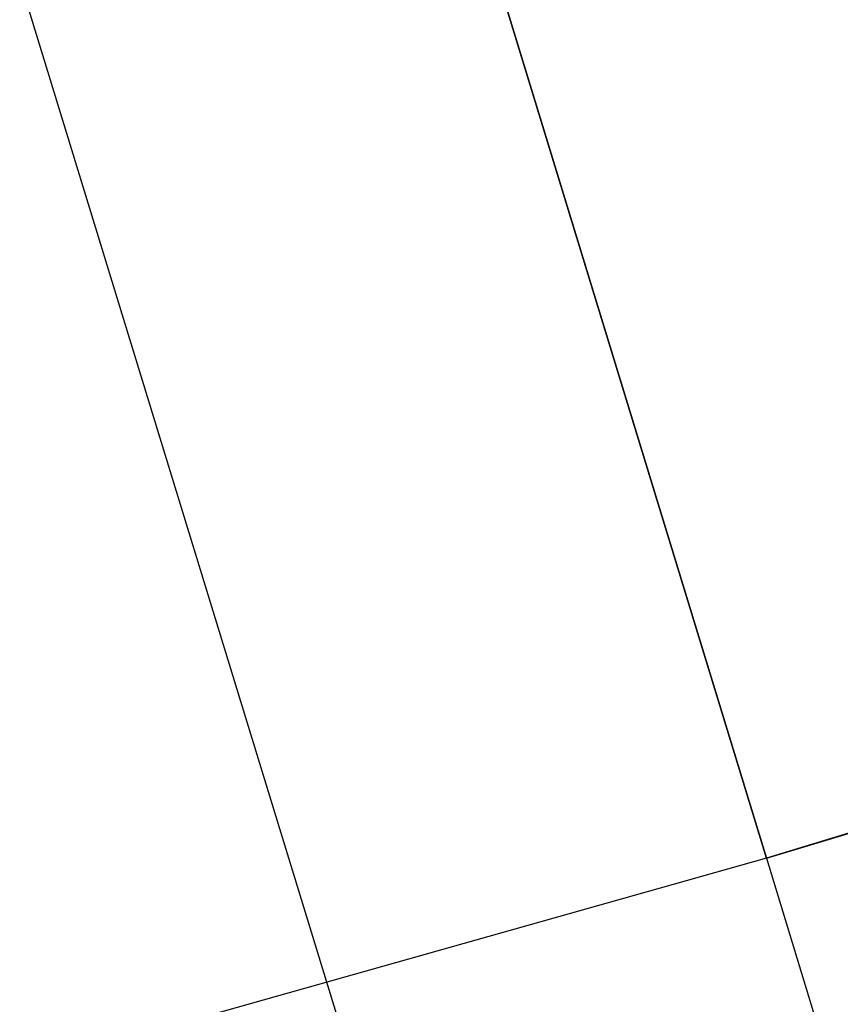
# Model space of a CAD drawing. Header units: millimetres. Extents: x -25 to 235, y -115 to 136.
# Tile 168 of 256: x 2.61234 to 2.61962, y 106.42753 to 106.43627. Entities that reach past the tile are written whole.
import ezdxf

# ---------------------------------------------------------------- set-up
doc = ezdxf.new("R2010")
doc.units = ezdxf.units.MM
doc.header["$LTSCALE"] = 81.481481
for name, color, linetype in [('205', 7, 'CONTINUOUS'), ('206', 7, 'CONTINUOUS'), ('207', 7, 'CONTINUOUS'), ('214', 7, 'CONTINUOUS'), ('223', 7, 'CONTINUOUS'), ('225', 7, 'CONTINUOUS'), ('242', 7, 'CONTINUOUS'), ('246', 7, 'CONTINUOUS'), ('64', 7, 'CONTINUOUS')]:
    doc.layers.add(name, color=color, linetype=linetype)

msp = doc.modelspace()

# ---------------------------------------------------------------- linework, layer by layer
at = {"layer": '205', "linetype": 'CONTINUOUS'}
for points in [[(2.6187339, 106.4157503, 6.9067798), (3.1055615, 106.5663741, 6.750494), (3.076305, 106.6619924, 6.7515902), (2.6187339, 106.4157503, 6.9067798)], [(2.0489159, 106.2433636, 6.7470882), (2.6187339, 106.4157503, 6.9067798), (2.5894466, 106.5113591, 6.907887), (2.0489159, 106.2433636, 6.7470882)]]:
    msp.add_3dface(points, dxfattribs=at)
at = {"layer": '206', "linetype": 'CONTINUOUS'}
msp.add_3dface([(2.6189654, 106.4288246, 5.671), (2.5930086, 106.4215026, 5.6059481), (2.5897294, 106.5244512, 5.6719074), (2.6189654, 106.4288246, 5.671)], dxfattribs=at)
at = {"layer": '207', "linetype": 'CONTINUOUS'}
msp.add_3dface([(2.6189654, 106.4288246, 5.671), (2.5897294, 106.5244512, 5.6719074), (2.5910412, 106.5201607, 6.1464851), (2.6189654, 106.4288246, 5.671)], dxfattribs=at)
at = {"layer": '214', "linetype": 'CONTINUOUS'}
msp.add_3dface([(2.7247265, 106.4303702, 8.3043493), (2.3109594, 106.3042854, 8.2743233), (2.2817635, 106.3999192, 8.2756599), (2.7247265, 106.4303702, 8.3043493)], dxfattribs=at)
at = {"layer": '223', "linetype": 'CONTINUOUS'}
for points in [[(2.4987897, 106.5233191, -0.5330091), (2.5280475, 106.427695, -0.5328985), (2.7700451, 106.6063776, -0.3629644), (2.4987897, 106.5233191, -0.5330091)], [(2.5280475, 106.427695, -0.5328985), (2.7992915, 106.51075, -0.3629048), (2.7700451, 106.6063776, -0.3629644), (2.5280475, 106.427695, -0.5328985)]]:
    msp.add_3dface(points, dxfattribs=at)
at = {"layer": '225', "linetype": 'CONTINUOUS'}
msp.add_3dface([(2.553526, 106.4342289, -1.336), (2.8719754, 106.5315887, -1.336), (2.5242889, 106.5298592, -1.3362138), (2.553526, 106.4342289, -1.336)], dxfattribs=at)
at = {"layer": '242', "linetype": 'CONTINUOUS'}
msp.add_3dface([(2.3745909, 106.4332444, -7.9104251), (2.9842656, 106.5144181, -7.9590068), (2.9550455, 106.6100453, -7.9602861), (2.3745909, 106.4332444, -7.9104251)], dxfattribs=at)
at = {"layer": '246', "linetype": 'CONTINUOUS'}
msp.add_3dface([(2.7243141, 106.4317721, -8.1936525), (2.3107723, 106.3049273, -8.2236738), (2.2815763, 106.4005615, -8.2249769), (2.7243141, 106.4317721, -8.1936525)], dxfattribs=at)
at = {"layer": '64', "linetype": 'CONTINUOUS'}
for points in [[(2.6187339, 106.4157503, 6.9067798), (97.6014727, 135.4566933, 6.7487402), (3.1055615, 106.5663741, 6.750494), (2.6187339, 106.4157503, 6.9067798)], [(3.0534883, 106.5620733, 5.6285081), (2.6189654, 106.4288246, 5.671), (3.0127815, 106.5482517, 5.7728014), (3.0534883, 106.5620733, 5.6285081)], [(2.6189654, 106.4288246, 5.671), (2.6202769, 106.4245349, 6.1455018), (3.0127815, 106.5482517, 5.7728014), (2.6189654, 106.4288246, 5.671)], [(2.5602246, 106.4369058, -1.0164662), (2.8719754, 106.5315887, -1.336), (2.553526, 106.4342289, -1.336), (2.5602246, 106.4369058, -1.0164662)]]:
    msp.add_3dface(points, dxfattribs=at)

doc.saveas('drawing.dxf')
